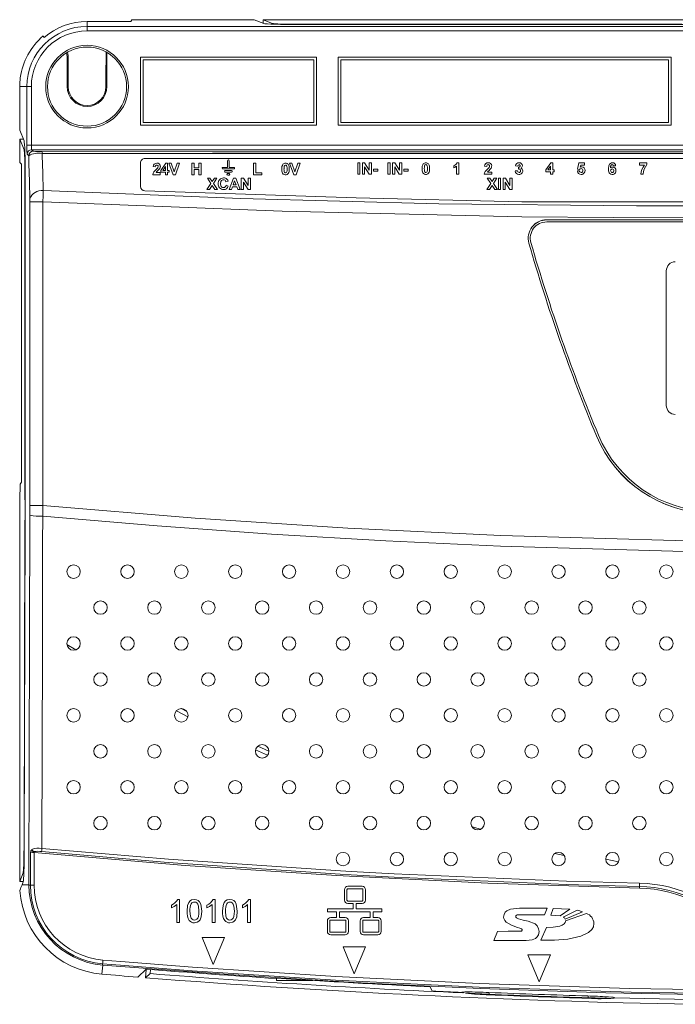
# Model space of a CAD drawing. Header units: millimetres. Extents: x 81 to 359, y 52 to 259.
# Tile 1 of 6: x 81 to 154, y 65 to 175. Entities that reach past the tile are written whole.
import ezdxf

# ---------------------------------------------------------------- set-up
doc = ezdxf.new("R2010")
doc.units = ezdxf.units.MM

msp = doc.modelspace()

# ---------------------------------------------------------------- linework, layer by layer
at = {"color": 7, "linetype": 'Continuous', "lineweight": 15}
for p, q in [((88.898, 173.934), (88.898, 174.486)), ((88.898, 174.486), (93.775, 174.486)), ((93.775, 174.486), (93.875, 174.686)), ((107.511, 174.686), (93.875, 174.686)), ((108.565, 174.265), (107.511, 174.686)), ((108.507, 174.288), (108.514, 174.686)), ((108.514, 174.686), (109.562, 174.268)), ((108.514, 174.686), (240.281, 174.686)), ((88.898, 173.434), (88.898, 173.934)), ((88.898, 173.934), (259.898, 173.934)), ((259.898, 173.434), (88.898, 173.434)), ((112.55, 174.172), (155.126, 174.172)), ((236.245, 174.137), (112.55, 174.137)), ((90.998, 168.231), (91.018, 171.088)), ((91.102, 167.231), (91.102, 171.04)), ((86.693, 170.523), (86.693, 167.231)), ((86.78, 170.724), (86.798, 168.231)), ((94.848, 170.531), (94.848, 162.931)), ((114.448, 170.531), (94.848, 170.531)), ((114.148, 170.231), (95.148, 170.231)), ((95.148, 170.231), (95.148, 163.231)), ((114.148, 163.231), (114.148, 170.231)), ((114.448, 162.931), (114.448, 170.531)), ((116.848, 170.531), (116.848, 162.931)), ((153.948, 170.531), (116.848, 170.531)), ((117.148, 170.231), (117.148, 163.231)), ((153.648, 170.231), (117.148, 170.231)), ((153.648, 163.231), (153.648, 170.231)), ((153.948, 162.931), (153.948, 170.531)), ((86.798, 168.231), (86.798, 167.231)), ((90.998, 167.231), (90.998, 168.231)), ((81.398, 167.231), (81.398, 162.381)), ((82.194, 167.231), (81.398, 167.231)), ((82.194, 160.714), (82.194, 167.231)), ((82.194, 167.231), (82.694, 167.231)), ((82.694, 167.231), (82.694, 160.714)), ((86.693, 167.231), (86.798, 167.231)), ((91.102, 167.231), (90.998, 167.231)), ((81.888, 161.192), (81.398, 162.381)), ((94.848, 162.931), (114.448, 162.931)), ((95.148, 163.231), (114.148, 163.231)), ((116.848, 162.931), (153.948, 162.931)), ((117.148, 163.231), (153.648, 163.231)), ((81.398, 161.378), (81.885, 160.195)), ((81.398, 158.802), (81.398, 161.378)), ((81.811, 161.378), (81.398, 161.378)), ((82.194, 160.714), (82.694, 160.714)), ((82.694, 160.714), (266.101, 160.714)), ((82.728, 160.214), (82.902, 160.04)), ((266.067, 160.214), (82.728, 160.214)), ((82.402, 159.54), (82.228, 159.714)), ((95.348, 159.231), (253.448, 159.231)), ((104.548, 158.242), (104.548, 158.979)), ((104.726, 158.979), (104.726, 158.242)), ((81.608, 158.592), (81.398, 158.802)), ((81.608, 123.21), (81.608, 158.592)), ((94.848, 156.131), (94.848, 158.731)), ((96.25, 158.328), (96.497, 158.304)), ((97.656, 158.699), (97.113, 157.908)), ((97.113, 157.908), (97.113, 157.694)), ((97.33, 157.908), (97.623, 158.336)), ((97.623, 157.908), (97.33, 157.908)), ((97.623, 158.336), (97.623, 157.908)), ((97.87, 158.699), (97.656, 158.699)), ((97.87, 157.908), (97.87, 158.699)), ((98.035, 157.908), (97.87, 157.908)), ((98.269, 158.715), (98.009, 158.715)), ((98.009, 158.715), (98.483, 157.431)), ((98.035, 157.694), (98.035, 157.908)), ((98.61, 157.76), (98.269, 158.715)), ((98.948, 158.715), (98.61, 157.76)), ((98.737, 157.431), (99.21, 158.715)), ((99.21, 158.715), (98.948, 158.715)), ((100.817, 158.715), (100.57, 158.715)), ((100.57, 158.715), (100.57, 157.431)), ((100.817, 158.205), (100.817, 158.715)), ((101.344, 158.205), (100.817, 158.205)), ((100.817, 157.431), (100.817, 157.991)), ((100.817, 157.991), (101.344, 157.991)), ((101.591, 158.715), (101.344, 158.715)), ((101.344, 158.715), (101.344, 158.205)), ((101.344, 157.991), (101.344, 157.431)), ((101.591, 157.431), (101.591, 158.715)), ((104.039, 158.242), (104.548, 158.242)), ((105.235, 158.065), (104.039, 158.065)), ((104.29, 157.896), (104.984, 157.896)), ((104.726, 158.242), (105.235, 158.242)), ((107.692, 158.715), (107.446, 158.715)), ((107.446, 158.715), (107.446, 157.431)), ((107.692, 157.645), (107.692, 158.715)), ((111.704, 158.715), (111.443, 158.715)), ((111.443, 158.715), (111.918, 157.431)), ((112.044, 157.76), (111.704, 158.715)), ((112.383, 158.715), (112.044, 157.76)), ((112.172, 157.431), (112.645, 158.715)), ((112.645, 158.715), (112.383, 158.715)), ((119.288, 158.759), (119.041, 158.759)), ((119.041, 158.759), (119.041, 157.475)), ((119.288, 157.475), (119.288, 158.759)), ((119.809, 158.759), (119.551, 158.759)), ((119.551, 158.759), (119.551, 157.475)), ((119.798, 157.475), (119.798, 158.306)), ((119.798, 158.306), (120.306, 157.475)), ((120.325, 157.916), (119.809, 158.759)), ((120.572, 158.759), (120.325, 158.759)), ((120.325, 158.759), (120.325, 157.916)), ((120.572, 157.475), (120.572, 158.759)), ((121.28, 158.035), (120.803, 158.035)), ((120.803, 158.035), (120.803, 157.821)), ((121.28, 157.821), (121.28, 158.035)), ((122.646, 158.759), (122.4, 158.759)), ((122.4, 158.759), (122.4, 157.475)), ((122.646, 157.475), (122.646, 158.759)), ((123.168, 158.759), (122.91, 158.759)), ((122.91, 158.759), (122.91, 157.475)), ((123.157, 157.475), (123.157, 158.306)), ((123.157, 158.306), (123.665, 157.475)), ((123.684, 157.916), (123.168, 158.759)), ((123.931, 158.759), (123.684, 158.759)), ((123.684, 158.759), (123.684, 157.916)), ((123.931, 157.475), (123.931, 158.759)), ((124.639, 158.035), (124.161, 158.035)), ((124.161, 158.035), (124.161, 157.821)), ((124.639, 157.821), (124.639, 158.035)), ((129.726, 158.43), (129.726, 158.183)), ((130.039, 158.39), (130.039, 157.475)), ((130.286, 158.759), (130.087, 158.759)), ((130.286, 157.475), (130.286, 158.759)), ((133.15, 158.372), (133.397, 158.348)), ((136.822, 157.87), (136.575, 157.84)), ((136.608, 158.418), (136.855, 158.381)), ((136.944, 158.249), (136.92, 158.05)), ((140.542, 158.743), (139.999, 157.952)), ((139.999, 157.952), (139.999, 157.739)), ((140.216, 157.953), (140.509, 158.38)), ((140.509, 157.953), (140.216, 157.953)), ((140.509, 158.38), (140.509, 157.953)), ((140.756, 158.743), (140.542, 158.743)), ((140.756, 157.953), (140.756, 158.743)), ((140.921, 157.953), (140.756, 157.953)), ((140.921, 157.739), (140.921, 157.953)), ((143.703, 157.87), (143.489, 157.843)), ((143.67, 158.743), (143.522, 158.032)), ((143.522, 158.032), (143.738, 158.002)), ((144.296, 158.743), (143.67, 158.743)), ((143.818, 158.267), (143.869, 158.496)), ((143.869, 158.496), (144.296, 158.496)), ((144.296, 158.496), (144.296, 158.743)), ((147.506, 158.397), (147.753, 158.424)), ((151.244, 158.743), (150.404, 158.743)), ((150.404, 158.743), (150.404, 158.496)), ((150.404, 158.496), (150.964, 158.496)), ((151.244, 158.562), (151.244, 158.743)), ((81.981, 157.206), (81.981, 121.238)), ((82.016, 121.238), (82.016, 157.206)), ((96.217, 157.431), (97.057, 157.431)), ((97.057, 157.678), (96.58, 157.678)), ((97.057, 157.431), (97.057, 157.678)), ((97.113, 157.694), (97.623, 157.694)), ((97.623, 157.694), (97.623, 157.431)), ((97.623, 157.431), (97.87, 157.431)), ((97.87, 157.431), (97.87, 157.694)), ((97.87, 157.694), (98.035, 157.694)), ((98.483, 157.431), (98.737, 157.431)), ((100.57, 157.431), (100.817, 157.431)), ((101.344, 157.431), (101.591, 157.431)), ((102.584, 157.055), (102.295, 157.055)), ((102.295, 157.055), (102.686, 156.451)), ((102.831, 156.674), (102.584, 157.055)), ((103.077, 157.055), (102.831, 156.674)), ((102.975, 156.451), (103.366, 157.055)), ((103.366, 157.055), (103.077, 157.055)), ((104.984, 157.719), (104.29, 157.719)), ((104.564, 157.55), (104.71, 157.55)), ((104.71, 157.373), (104.564, 157.373)), ((105.193, 157.055), (104.707, 155.771)), ((105.454, 157.055), (105.193, 157.055)), ((105.942, 155.771), (105.454, 157.055)), ((106.332, 157.055), (106.074, 157.055)), ((106.074, 157.055), (106.074, 155.771)), ((106.848, 156.212), (106.332, 157.055)), ((107.095, 157.055), (106.848, 157.055)), ((106.848, 157.055), (106.848, 156.212)), ((107.095, 155.771), (107.095, 157.055)), ((107.446, 157.431), (108.351, 157.431)), ((108.351, 157.645), (107.692, 157.645)), ((108.351, 157.431), (108.351, 157.645)), ((111.918, 157.431), (112.172, 157.431)), ((119.041, 157.475), (119.288, 157.475)), ((119.551, 157.475), (119.798, 157.475)), ((120.306, 157.475), (120.572, 157.475)), ((120.803, 157.821), (121.28, 157.821)), ((122.4, 157.475), (122.646, 157.475)), ((122.91, 157.475), (123.157, 157.475)), ((123.665, 157.475), (123.931, 157.475)), ((124.161, 157.821), (124.639, 157.821)), ((130.039, 157.475), (130.286, 157.475)), ((133.117, 157.475), (133.957, 157.475)), ((133.75, 157.055), (133.461, 157.055)), ((133.461, 157.055), (133.852, 156.451)), ((133.957, 157.722), (133.48, 157.722)), ((133.996, 156.674), (133.75, 157.055)), ((133.957, 157.475), (133.957, 157.722)), ((134.243, 157.055), (133.996, 156.674)), ((134.14, 156.451), (134.531, 157.055)), ((134.531, 157.055), (134.243, 157.055)), ((134.951, 157.055), (134.704, 157.055)), ((134.704, 157.055), (134.704, 155.771)), ((134.951, 155.771), (134.951, 157.055)), ((135.472, 157.055), (135.214, 157.055)), ((135.214, 157.055), (135.214, 155.771)), ((135.988, 156.212), (135.472, 157.055)), ((136.235, 157.055), (135.988, 157.055)), ((135.988, 157.055), (135.988, 156.212)), ((136.235, 155.771), (136.235, 157.055)), ((139.999, 157.739), (140.509, 157.739)), ((140.509, 157.739), (140.509, 157.475)), ((140.509, 157.475), (140.756, 157.475)), ((140.756, 157.475), (140.756, 157.739)), ((140.756, 157.739), (140.921, 157.739)), ((150.569, 157.475), (150.816, 157.475)), ((102.686, 156.451), (102.246, 155.771)), ((102.246, 155.771), (102.535, 155.771)), ((102.535, 155.771), (102.831, 156.228)), ((102.831, 156.228), (103.126, 155.771)), ((103.415, 155.771), (102.975, 156.451)), ((103.126, 155.771), (103.415, 155.771)), ((104.362, 156.644), (104.609, 156.693)), ((104.625, 156.166), (104.378, 156.249)), ((104.707, 155.771), (104.971, 155.771)), ((104.971, 155.771), (105.079, 156.068)), ((105.079, 156.068), (105.572, 156.068)), ((105.157, 156.282), (105.325, 156.743)), ((105.494, 156.282), (105.157, 156.282)), ((105.325, 156.743), (105.494, 156.282)), ((105.572, 156.068), (105.68, 155.771)), ((105.68, 155.771), (105.942, 155.771)), ((106.074, 155.771), (106.321, 155.771)), ((106.321, 155.771), (106.321, 156.602)), ((106.321, 156.602), (106.829, 155.771)), ((106.829, 155.771), (107.095, 155.771)), ((133.852, 156.451), (133.412, 155.771)), ((133.412, 155.771), (133.7, 155.771)), ((133.7, 155.771), (133.996, 156.228)), ((133.996, 156.228), (134.292, 155.771)), ((134.581, 155.771), (134.14, 156.451)), ((134.292, 155.771), (134.581, 155.771)), ((134.704, 155.771), (134.951, 155.771)), ((135.214, 155.771), (135.461, 155.771)), ((135.461, 155.771), (135.461, 156.602)), ((135.461, 156.602), (135.969, 155.771)), ((135.969, 155.771), (136.235, 155.771)), ((83.975, 154.416), (82.538, 154.416)), ((82.538, 120.585), (82.538, 154.416)), ((83.975, 154.416), (83.975, 120.585)), ((137.49, 154.41), (137.323, 154.411)), ((211.305, 154.41), (137.49, 154.41)), ((140.085, 152.389), (140.085, 152.396)), ((138.101, 149.8), (138.095, 149.798)), ((153.398, 146.731), (153.398, 131.731)), ((145.633, 128.34), (145.625, 128.337)), ((81.398, 121.244), (81.458, 122.985)), ((81.458, 122.985), (81.608, 123.21)), ((81.398, 78.75), (81.398, 121.244)), ((82.537, 119.522), (82.538, 120.585)), ((83.975, 120.585), (83.963, 119.405)), ((81.978, 118.971), (81.878, 82.438)), ((81.912, 82.359), (82.012, 118.893)), ((86.653, 105.138), (87.663, 104.529)), ((98.849, 97.742), (100.132, 97.078)), ((99.387, 97.981), (100.015, 97.657)), ((107.668, 93.404), (109.006, 92.792)), ((107.922, 93.81), (109.147, 93.253)), ((126.763, 85.851), (126.864, 85.818)), ((131.766, 84.826), (132.713, 84.55)), ((140.994, 81.863), (142.035, 81.626)), ((146.648, 81.209), (148.089, 80.94)), ((81.782, 79.683), (81.398, 78.75)), ((81.801, 78.75), (81.398, 78.75)), ((81.66, 78.382), (81.785, 78.686)), ((82.424, 78.382), (81.66, 78.382)), ((117.94, 78.204), (119.523, 78.204)), ((117.94, 77.921), (119.523, 77.921)), ((99.208, 76.74), (98.996, 76.74)), ((99.208, 74.171), (99.208, 76.74)), ((103.159, 76.74), (102.947, 76.74)), ((103.159, 74.171), (103.159, 76.74)), ((107.11, 76.74), (106.898, 76.74)), ((107.11, 74.171), (107.11, 76.74)), ((117.557, 76.662), (117.557, 77.821)), ((117.84, 76.662), (117.84, 77.821)), ((119.623, 77.821), (119.623, 76.662)), ((119.906, 77.821), (119.906, 76.662)), ((98.286, 76.098), (98.286, 75.794)), ((98.878, 76.173), (98.878, 74.171)), ((102.237, 76.098), (102.237, 75.794)), ((102.83, 76.173), (102.83, 74.171)), ((106.188, 76.098), (106.188, 75.794)), ((106.781, 76.173), (106.781, 74.171)), ((115.679, 75.677), (118.538, 75.677)), ((115.679, 75.365), (115.679, 75.677)), ((119.523, 76.562), (117.94, 76.562)), ((118.538, 76.279), (117.94, 76.279)), ((118.538, 75.677), (118.538, 76.279)), ((118.85, 76.279), (118.85, 75.677)), ((119.523, 76.279), (118.85, 76.279)), ((118.85, 75.677), (121.705, 75.677)), ((121.705, 75.677), (121.705, 75.365)), ((137.323, 75.763), (140.146, 75.763)), ((140.146, 75.763), (139.847, 75.02)), ((140.522, 74.976), (140.798, 75.739)), ((140.798, 75.739), (142.641, 75.663)), ((142.641, 75.663), (141.565, 74.903)), ((116.68, 75.365), (115.679, 75.365)), ((116.036, 74.725), (116.68, 74.725)), ((116.68, 74.725), (116.68, 75.365)), ((116.992, 75.365), (116.992, 74.725)), ((120.433, 75.365), (116.992, 75.365)), ((116.992, 74.725), (117.62, 74.725)), ((119.689, 74.725), (120.433, 74.725)), ((120.433, 74.725), (120.433, 75.365)), ((120.745, 75.365), (120.745, 74.725)), ((121.705, 75.365), (120.745, 75.365)), ((120.745, 74.725), (121.273, 74.725)), ((139.847, 75.02), (136.927, 75.02)), ((141.565, 74.903), (140.522, 74.976)), ((141.912, 74.779), (143.46, 75.529)), ((144.069, 75.361), (142.148, 74.551)), ((142.183, 74.366), (144.497, 75.183)), ((98.878, 74.171), (99.208, 74.171)), ((102.83, 74.171), (103.159, 74.171)), ((106.781, 74.171), (107.11, 74.171)), ((115.654, 73.183), (115.654, 74.343)), ((115.936, 73.183), (115.936, 74.343)), ((116.036, 74.442), (117.62, 74.442)), ((117.719, 74.343), (117.719, 73.183)), ((118.002, 74.343), (118.002, 73.183)), ((119.307, 73.183), (119.307, 74.343)), ((119.59, 73.183), (119.59, 74.343)), ((119.689, 74.442), (121.273, 74.442)), ((121.372, 74.343), (121.372, 73.183)), ((121.655, 74.343), (121.655, 73.183)), ((139.429, 72.195), (140.063, 73.627)), ((101.698, 72.512), (104.198, 72.512)), ((102.948, 69.512), (101.698, 72.512)), ((104.198, 72.512), (102.948, 69.512)), ((117.62, 73.083), (116.036, 73.083)), ((117.62, 72.801), (116.036, 72.801)), ((121.273, 73.083), (119.689, 73.083)), ((121.273, 72.801), (119.689, 72.801)), ((134.203, 72.185), (134.583, 73.186)), ((117.398, 71.469), (119.898, 71.469)), ((118.648, 68.469), (117.398, 71.469)), ((119.898, 71.469), (118.648, 68.469)), ((137.782, 72.185), (134.203, 72.185)), ((137.988, 70.555), (140.488, 70.555)), ((139.238, 67.555), (137.988, 70.555)), ((140.488, 70.555), (139.238, 67.555)), ((90.644, 69.431), (90.559, 68.417)), ((94.541, 68.09), (95.498, 68.974)), ((95.471, 68.95), (95.398, 68.022)), ((95.927, 68.474), (95.398, 68.022)), ((95.964, 68.937), (95.927, 68.474)), ((109.998, 67.931), (109.998, 67.966)), ((109.98, 67.933), (109.98, 67.713)), ((109.98, 67.713), (109.998, 67.731)), ((109.98, 67.713), (114.045, 67.713)), ((109.998, 67.931), (109.998, 67.731)), ((109.998, 67.731), (113.757, 67.731)), ((127.098, 67.009), (127.33, 66.533)), ((130.715, 66.391), (130.616, 66.383)), ((130.758, 66.403), (130.715, 66.391)), ((130.746, 66.343), (130.879, 66.36)), ((133.666, 66.178), (133.675, 66.378)), ((144.693, 65.79), (144.699, 65.99)), ((146.825, 65.895), (146.966, 65.887)), ((147.581, 65.794), (147.543, 65.805)), ((147.668, 65.782), (147.581, 65.794))]:
    msp.add_line(p, q, dxfattribs=at)
at = {"color": 8, "linetype": 'Continuous', "lineweight": 15}
for p, q in [((109.562, 174.184), (109.562, 174.268)), ((112.55, 174.137), (112.55, 174.172)), ((81.969, 160.195), (81.885, 160.195)), ((82.016, 157.206), (81.981, 157.206)), ((82.016, 121.238), (81.981, 121.238)), ((82.013, 118.971), (81.978, 118.971)), ((81.913, 82.438), (81.878, 82.438)), ((81.866, 79.683), (81.782, 79.683)), ((130.777, 66.334), (130.746, 66.343))]:
    msp.add_line(p, q, dxfattribs=at)
at = {"color": 7, "linetype": 'Continuous', "lineweight": 15, "flags": 128}
for points in [[(84.014, 172.88), (84.059, 172.8), (84.12, 172.691)], [(86.693, 170.523), (86.636, 170.855), (86.605, 170.912)], [(86.78, 170.724), (86.749, 170.653), (86.693, 170.523)], [(86.735, 171.007), (86.738, 171.002), (86.78, 170.724)], [(82.534, 154.727), (82.481, 156.686), (82.427, 158.645), (82.402, 159.54)], [(83.904, 159.806), (83.911, 159.575), (83.968, 157.613), (84.026, 155.656)], [(264.891, 159.806), (221.806, 159.79), (178.719, 159.787), (140.793, 159.787), (102.866, 159.796), (83.904, 159.806)], [(83.909, 159.995), (102.87, 159.988), (140.794, 159.979), (178.719, 159.976), (221.803, 159.981), (264.886, 159.995)], [(96.497, 158.304), (96.519, 158.411), (96.547, 158.457), (96.58, 158.483), (96.622, 158.498), (96.658, 158.501)], [(110.58, 158.067), (110.596, 157.825), (110.674, 157.588), (110.748, 157.503), (110.852, 157.441), (110.966, 157.416), (111, 157.415)], [(111, 157.629), (110.953, 157.636), (110.913, 157.656), (110.888, 157.684), (110.847, 157.783), (110.831, 157.923), (110.827, 158.064)], [(111, 158.501), (111.046, 158.494), (111.085, 158.474), (111.111, 158.447), (111.151, 158.354), (111.169, 158.21), (111.173, 158.064)], [(126.203, 158.111), (126.219, 157.868), (126.297, 157.631), (126.372, 157.546), (126.476, 157.484), (126.59, 157.46), (126.622, 157.459)], [(126.622, 157.673), (126.576, 157.68), (126.536, 157.701), (126.51, 157.728), (126.469, 157.828), (126.453, 157.967), (126.45, 158.109)], [(126.622, 158.545), (126.668, 158.539), (126.708, 158.518), (126.734, 158.491), (126.774, 158.398), (126.792, 158.255), (126.795, 158.109)], [(133.397, 158.348), (133.406, 158.417), (133.433, 158.484), (133.461, 158.514), (133.5, 158.536), (133.543, 158.545), (133.558, 158.545)], [(147.401, 158.759), (147.277, 158.743), (147.167, 158.692), (147.064, 158.594), (146.987, 158.433), (146.947, 158.1)], [(146.947, 158.1), (146.964, 157.872), (147.04, 157.649), (147.121, 157.554), (147.237, 157.484), (147.362, 157.46), (147.382, 157.459)], [(147.175, 158.174), (147.199, 158.363), (147.234, 158.461), (147.268, 158.503), (147.307, 158.531), (147.342, 158.543), (147.369, 158.545)], [(147.539, 157.865), (147.522, 157.762), (147.496, 157.721), (147.453, 157.689), (147.404, 157.675), (147.378, 157.673)], [(103.753, 156.429), (103.799, 156.688), (103.859, 156.773), (103.935, 156.826), (104.031, 156.854), (104.083, 156.858)], [(104.081, 155.985), (103.984, 155.998), (103.899, 156.039), (103.827, 156.108), (103.776, 156.223), (103.753, 156.429)], [(82.538, 154.416), (82.537, 154.581), (82.534, 154.727)], [(84.026, 155.656), (83.999, 155.074), (83.975, 154.416)], [(84.026, 155.656), (106.031, 154.765), (128.054, 154.166), (150.087, 153.951), (170.556, 153.955), (191.025, 153.953), (201.251, 153.899), (211.475, 153.947), (238.132, 154.628), (264.769, 155.656)], [(137.323, 154.411), (118.867, 154.839), (95.328, 155.632)], [(264.821, 154.416), (238.172, 153.381), (211.503, 152.721), (205.109, 152.692), (198.714, 152.716), (171.27, 152.714), (157.766, 152.715), (147.529, 152.676), (137.292, 152.721), (110.623, 153.381), (83.975, 154.416)], [(140.085, 152.396), (154.318, 152.396), (182.786, 152.396), (197.02, 152.396), (199.751, 152.396), (208.711, 152.396)], [(140.085, 152.389), (154.318, 152.386), (181.515, 152.384), (208.711, 152.389)], [(208.713, 152.162), (197.569, 152.162), (175.279, 152.162), (157.681, 152.162), (140.083, 152.162)], [(82.424, 78.382), (82.462, 92.227), (82.537, 119.522)], [(83.975, 120.585), (83.697, 120.585), (83.432, 120.585), (83.188, 120.585), (82.973, 120.585), (82.795, 120.585), (82.661, 120.585), (82.574, 120.585), (82.538, 120.585)], [(83.975, 120.585), (100.95, 119.186), (117.952, 118.076), (134.972, 117.256), (155.692, 116.65), (176.421, 116.476), (194.018, 116.668), (211.607, 117.171), (229.368, 117.994), (247.109, 119.132), (264.821, 120.585)], [(83.963, 119.405), (83.954, 116.414), (83.922, 104.451), (83.861, 82.424)], [(264.832, 119.405), (251.565, 118.289), (238.28, 117.349), (224.971, 116.585), (211.65, 115.998), (192.49, 115.466), (173.322, 115.303), (154.12, 115.508), (134.926, 116.084), (122.173, 116.67), (109.429, 117.42), (96.688, 118.332), (83.963, 119.405)], [(83.861, 82.424), (97.958, 81.228), (117.11, 79.927), (118.308, 79.858), (123.1, 79.597), (142.285, 78.786), (150.403, 78.555)], [(82.589, 78.332), (82.597, 81.323), (82.599, 81.998)], [(83.019, 81.952), (83.014, 80.142), (83.009, 78.31)], [(150.395, 78.004), (133.536, 78.559), (116.69, 79.401), (99.841, 80.532), (83.019, 81.952)], [(150.398, 78.188), (142.278, 78.419), (123.09, 79.231), (118.296, 79.492), (117.098, 79.561), (97.942, 80.862), (83.843, 82.059)], [(100.854, 76.74), (100.543, 76.683), (100.361, 76.569), (100.225, 76.402), (100.093, 76.068), (100.031, 75.438)], [(101.677, 75.438), (101.562, 76.228), (101.428, 76.484), (101.276, 76.624), (101.089, 76.708), (100.854, 76.74)], [(104.805, 76.74), (104.494, 76.683), (104.312, 76.569), (104.177, 76.402), (104.045, 76.068), (103.982, 75.438)], [(105.628, 75.438), (105.513, 76.228), (105.379, 76.484), (105.227, 76.624), (105.04, 76.708), (104.805, 76.74)], [(100.85, 76.443), (100.995, 76.419), (101.122, 76.343), (101.231, 76.21), (101.303, 75.998), (101.348, 75.439)], [(104.802, 76.443), (104.946, 76.419), (105.073, 76.343), (105.182, 76.21), (105.254, 75.998), (105.299, 75.439)], [(135.28, 74.751), (135.328, 75.068), (135.455, 75.303), (135.65, 75.484), (136.031, 75.66), (137.057, 75.773), (137.323, 75.763)], [(100.854, 74.435), (100.712, 74.46), (100.587, 74.535), (100.476, 74.668), (100.404, 74.879), (100.36, 75.439)], [(101.348, 75.439), (101.337, 75.126), (101.292, 74.83), (101.22, 74.65), (101.11, 74.526), (100.99, 74.458), (100.854, 74.435)], [(100.854, 74.138), (101.163, 74.194), (101.344, 74.306), (101.48, 74.471), (101.611, 74.796), (101.677, 75.438)], [(104.805, 74.435), (104.663, 74.46), (104.539, 74.535), (104.427, 74.668), (104.356, 74.879), (104.311, 75.439)], [(105.299, 75.439), (105.288, 75.126), (105.243, 74.83), (105.172, 74.65), (105.062, 74.526), (104.941, 74.458), (104.805, 74.435)], [(104.805, 74.138), (105.114, 74.194), (105.296, 74.306), (105.431, 74.471), (105.563, 74.795), (105.628, 75.438)], [(136.827, 73.624), (136.173, 73.858), (135.568, 74.21), (135.398, 74.395), (135.293, 74.627), (135.28, 74.751)], [(136.927, 75.02), (136.775, 75.02), (136.72, 75.001), (136.673, 74.963), (136.646, 74.918), (136.63, 74.843), (136.629, 74.818)], [(136.629, 74.818), (136.637, 74.771), (136.66, 74.73), (136.72, 74.672), (136.934, 74.568), (137.467, 74.436), (138.008, 74.33)], [(137.339, 73.326), (137.332, 73.381), (137.313, 73.423), (137.281, 73.457), (137.186, 73.506), (137.074, 73.543), (136.827, 73.624)], [(138.008, 74.33), (138.786, 74.018), (139.031, 73.785), (139.183, 73.48), (139.223, 73.175)], [(145.336, 74.054), (145.278, 73.697), (145.102, 73.379), (144.728, 73.042), (143.876, 72.652), (142.423, 72.331), (140.929, 72.21), (139.429, 72.195)], [(140.063, 73.627), (140.807, 73.642), (141.536, 73.765), (141.796, 73.863), (142.026, 74.021), (142.131, 74.162), (142.18, 74.332), (142.183, 74.366)], [(134.583, 73.186), (135.779, 73.193), (136.377, 73.196), (136.975, 73.199)], [(136.975, 73.199), (137.117, 73.201), (137.259, 73.224), (137.294, 73.241), (137.322, 73.268), (137.336, 73.3), (137.339, 73.326)], [(139.223, 73.175), (139.16, 72.795), (139.026, 72.568), (138.825, 72.396), (138.461, 72.25), (137.782, 72.185)], [(166.413, 66.147), (149.483, 66.422), (132.561, 66.978), (116.573, 67.763), (100.602, 68.8), (92.627, 69.413), (90.634, 69.576)], [(258.151, 69.431), (244.289, 68.379), (230.412, 67.517), (216.509, 66.844), (202.597, 66.362), (188.624, 66.07), (174.648, 65.971), (160.659, 66.064), (146.673, 66.349), (132.655, 66.829), (118.646, 67.503), (104.637, 68.37), (90.644, 69.431)], [(90.657, 69.986), (92.649, 69.823), (100.623, 69.211), (116.589, 68.175), (132.573, 67.39), (149.28, 66.839), (165.997, 66.563)], [(130.616, 66.383), (130.613, 66.405), (130.681, 66.424), (130.763, 66.43), (131.172, 66.438)], [(133.666, 66.178), (133.665, 66.136), (133.664, 66.12)], [(144.693, 65.79), (144.692, 65.748), (144.691, 65.731)], [(146.825, 65.896), (146.945, 65.888), (147.306, 65.86), (147.489, 65.84), (147.545, 65.832), (147.542, 65.832)], [(147.464, 65.843), (147.541, 65.836), (147.672, 65.797), (147.668, 65.782)]]:
    msp.add_lwpolyline(points, dxfattribs=at)
at = {"color": 8, "linetype": 'Continuous', "lineweight": 15, "flags": 128}
msp.add_lwpolyline([(131.188, 66.352), (131.472, 66.317), (132.118, 66.265), (132.863, 66.218), (133.666, 66.178), (133.666, 66.178), (133.666, 66.178)], dxfattribs=at)
at = {"color": 7, "linetype": 'Continuous', "lineweight": 15}
for centre, radius in [((88.898, 167.231), 4.601), ((88.898, 167.231), 4.401), ((87.398, 113.231), 0.75), ((93.398, 113.231), 0.75), ((99.398, 113.231), 0.75), ((105.398, 113.231), 0.75), ((111.398, 113.231), 0.75), ((117.398, 113.231), 0.75), ((123.398, 113.231), 0.75), ((129.398, 113.231), 0.75), ((135.398, 113.231), 0.75), ((141.398, 113.231), 0.75), ((147.398, 113.231), 0.75), ((153.398, 113.231), 0.75), ((90.398, 109.231), 0.75), ((96.398, 109.231), 0.75), ((102.398, 109.231), 0.75), ((108.398, 109.231), 0.75), ((114.398, 109.231), 0.75), ((120.398, 109.231), 0.75), ((126.398, 109.231), 0.75), ((132.398, 109.231), 0.75), ((138.398, 109.231), 0.75), ((144.398, 109.231), 0.75), ((150.398, 109.231), 0.75), ((87.398, 105.231), 0.75), ((93.398, 105.231), 0.75), ((99.398, 105.231), 0.75), ((105.398, 105.231), 0.75), ((111.398, 105.231), 0.75), ((117.398, 105.231), 0.75), ((123.398, 105.231), 0.75), ((129.398, 105.231), 0.75), ((135.398, 105.231), 0.75), ((141.398, 105.231), 0.75), ((147.398, 105.231), 0.75), ((153.398, 105.231), 0.75), ((90.398, 101.231), 0.75), ((96.398, 101.231), 0.75), ((102.398, 101.231), 0.75), ((108.398, 101.231), 0.75), ((114.398, 101.231), 0.75), ((120.398, 101.231), 0.75), ((126.398, 101.231), 0.75), ((132.398, 101.231), 0.75), ((138.398, 101.231), 0.75), ((144.398, 101.231), 0.75), ((150.398, 101.231), 0.75), ((87.398, 97.231), 0.75), ((93.398, 97.231), 0.75), ((99.398, 97.231), 0.75), ((105.398, 97.231), 0.75), ((111.398, 97.231), 0.75), ((117.398, 97.231), 0.75), ((123.398, 97.231), 0.75), ((129.398, 97.231), 0.75), ((135.398, 97.231), 0.75), ((141.398, 97.231), 0.75), ((147.398, 97.231), 0.75), ((153.398, 97.231), 0.75), ((90.398, 93.231), 0.75), ((96.398, 93.231), 0.75), ((102.398, 93.231), 0.75), ((108.398, 93.231), 0.75), ((114.398, 93.231), 0.75), ((120.398, 93.231), 0.75), ((126.398, 93.231), 0.75), ((132.398, 93.231), 0.75), ((138.398, 93.231), 0.75), ((144.398, 93.231), 0.75), ((150.398, 93.231), 0.75), ((87.398, 89.231), 0.75), ((93.398, 89.231), 0.75), ((99.398, 89.231), 0.75), ((105.398, 89.231), 0.75), ((111.398, 89.231), 0.75), ((117.398, 89.231), 0.75), ((123.398, 89.231), 0.75), ((129.398, 89.231), 0.75), ((135.398, 89.231), 0.75), ((141.398, 89.231), 0.75), ((147.398, 89.231), 0.75), ((153.398, 89.231), 0.75), ((90.398, 85.231), 0.75), ((96.398, 85.231), 0.75), ((102.398, 85.231), 0.75), ((108.398, 85.231), 0.75), ((114.398, 85.231), 0.75), ((120.398, 85.231), 0.75), ((126.398, 85.231), 0.75), ((132.398, 85.231), 0.75), ((138.398, 85.231), 0.75), ((144.398, 85.231), 0.75), ((150.398, 85.231), 0.75), ((117.398, 81.231), 0.75), ((123.398, 81.231), 0.75), ((129.398, 81.231), 0.75), ((135.398, 81.231), 0.75), ((141.398, 81.231), 0.75), ((147.398, 81.231), 0.75), ((153.398, 81.231), 0.75)]:
    msp.add_circle(centre, radius, dxfattribs=at)
for centre, radius, start, end in [((88.898, 167.231), 7.256, 90, 131.18575), ((88.898, 167.231), 6.703, 90, 180), ((88.898, 167.231), 6.204, 90, 180), ((88.898, 167.231), 7.5, 172.33774, 180), ((88.898, 167.231), 2.205, 180, 0), ((88.898, 167.231), 2.1, 180, 0), ((82.728, 159.713), 0.5, 90.08058, 179.91942), ((82.902, 159.54), 0.5, 90.08236, 179.91764), ((83.554, 157.404), 2.427, 81.70826, 118.33103), ((83.699, 166.651), 6.659, 263.12529, 271.81129), ((86.64, 159.827), 2.737, 176.465, 180.44033), ((95.348, 158.731), 0.5, 89.99911, 180.00046), ((104.637, 158.979), 0.0888, 89.94656, 179.88517), ((104.637, 158.979), 0.0888, 0.07156, 89.94769), ((97.053, 157.283), 0.849, 125.12941, 169.94213), ((96.643, 158.323), 0.393, 87.13613, 179.25532), ((95.127, 159.536), 2.121, 312.67121, 320.39439), ((104.803, 150.103), 11.18, 134.74405, 137.34832), ((96.662, 158.352), 0.149, 352.56827, 91.64785), ((96.694, 158.353), 0.363, 1.95785, 94.93293), ((96.537, 158.34), 0.273, 325.14432, 358.39784), ((96.552, 158.376), 0.506, 318.8964, 358.83189), ((104.039, 158.154), 0.0889, 89.99089, 180.01151), ((104.039, 158.154), 0.0888, 180.07432, 270.03624), ((104.29, 157.808), 0.0889, 89.98811, 179.99028), ((104.983, 157.808), 0.0889, 359.97087, 89.88248), ((105.235, 158.154), 0.0889, 359.97098, 89.87756), ((105.235, 158.154), 0.0888, 270.06752, 359.97098), ((111.449, 158.128), 0.871, 148.39391, 184.03012), ((110.984, 158.358), 0.358, 87.39416, 140.63279), ((112.096, 158.109), 1.269, 167.87936, 181.99789), ((111.002, 158.352), 0.15, 90.88866, 170.97721), ((111.014, 158.354), 0.361, 39.33744, 92.28093), ((109.916, 158.02), 1.258, 347.82135, 2.01974), ((110.546, 158.003), 0.876, 328.48101, 4.02179), ((110.572, 158.133), 0.85, 355.35499, 31.95428), ((127.072, 158.172), 0.871, 148.39634, 184.0275), ((126.606, 158.402), 0.358, 87.39026, 140.63777), ((127.717, 158.153), 1.268, 167.87461, 182.00276), ((126.623, 158.398), 0.147, 90.14364, 171.7237), ((126.637, 158.398), 0.361, 39.34205, 92.27807), ((125.539, 158.064), 1.257, 347.81958, 2.02424), ((126.168, 158.047), 0.876, 328.48646, 4.01615), ((126.195, 158.178), 0.85, 355.34575, 31.96333), ((129.534, 159.005), 0.606, 288.49771, 336.13057), ((129.441, 158.956), 0.824, 290.26025, 316.55178), ((133.951, 157.328), 0.847, 125.08352, 169.98801), ((133.544, 158.367), 0.393, 87.19563, 179.19423), ((132.024, 159.584), 2.126, 312.67922, 320.38529), ((141.709, 150.141), 11.189, 134.74507, 137.3473), ((133.562, 158.396), 0.149, 352.57186, 91.64426), ((133.594, 158.398), 0.363, 1.92685, 94.964), ((133.437, 158.385), 0.273, 325.13766, 358.41055), ((133.451, 158.421), 0.506, 318.91445, 358.81428), ((136.988, 158.376), 0.383, 89.25339, 173.78579), ((137.014, 157.865), 0.193, 178.27655, 264.34828), ((137.007, 158.392), 0.153, 94.48336, 184.37323), ((137.027, 157.749), 0.319, 91.57904, 109.53427), ((136.961, 158.405), 0.157, 263.56322, 1.31987), ((137.008, 157.864), 0.406, 267.42475, 359.39779), ((137.008, 158.389), 0.371, 43.47303, 92.19103), ((136.99, 157.852), 0.179, 271.76073, 7.79195), ((136.995, 158.422), 0.124, 353.84658, 89.79385), ((137, 157.9), 0.169, 351.88892, 83.81832), ((137.062, 158.44), 0.304, 293.0156, 358.20449), ((137.121, 157.873), 0.293, 357.47668, 78.4156), ((137.061, 158.43), 0.304, 359.99811, 44.74117), ((143.912, 157.882), 0.209, 183.10868, 266.44175), ((143.925, 157.874), 0.227, 91.92974, 145.63643), ((143.981, 158.016), 0.299, 90.79877, 122.97476), ((143.903, 157.87), 0.197, 269.09047, 6.73654), ((143.918, 157.918), 0.183, 352.11313, 90.00696), ((143.969, 157.936), 0.379, 354.29154, 88.80815), ((143.899, 157.894), 0.447, 322.76028, 0.56361), ((147.406, 157.98), 0.302, 89.83368, 139.89334), ((147.361, 157.9), 0.168, 88.56148, 185.65599), ((147.384, 157.864), 0.192, 174.2943, 268.01749), ((147.365, 157.892), 0.176, 351.31052, 89.9518), ((147.362, 158.401), 0.144, 358.34916, 87.20886), ((147.393, 157.853), 0.394, 268.49597, 3.58178), ((147.404, 158.41), 0.35, 2.35107, 90.52089), ((147.406, 157.901), 0.381, 356.42892, 89.92416), ((152.3, 157.391), 1.734, 140.42313, 177.22932), ((152.524, 157.43), 1.709, 138.52184, 178.47533), ((104.098, 156.475), 0.596, 89.84896, 186.24812), ((104.095, 156.585), 0.273, 12.45242, 92.53265), ((104.117, 156.537), 0.535, 47.46983, 91.82806), ((104.29, 157.808), 0.0889, 180.10733, 270.02723), ((104.564, 157.461), 0.0889, 89.98496, 179.99583), ((104.564, 157.462), 0.0888, 180.07668, 270.05309), ((104.111, 156.576), 0.511, 13.21479, 43.99784), ((104.709, 157.462), 0.0888, 359.94336, 89.90757), ((104.709, 157.462), 0.0887, 270.04751, 359.99099), ((104.984, 157.808), 0.0887, 270.04897, 359.98472), ((110.998, 157.778), 0.149, 270.76833, 351.10045), ((111.016, 157.771), 0.357, 267.3661, 320.66193), ((126.62, 157.822), 0.149, 270.77617, 351.08971), ((126.639, 157.816), 0.357, 267.36543, 320.66206), ((136.981, 157.865), 0.407, 183.57727, 271.34077), ((143.897, 157.867), 0.409, 183.47974, 271.7223), ((143.925, 157.868), 0.41, 267.79036, 323.40796), ((83.834, 154.302), 1.367, 81.93296, 161.92224), ((95.348, 156.131), 0.5, 179.99911, 267.7335), ((104.084, 156.353), 0.581, 174.29391, 270.70403), ((104.08, 156.286), 0.3, 270.24941, 352.9204), ((104.128, 156.279), 0.509, 265.81708, 347.20356), ((140.05, 150.362), 2.035, 89.02245, 196.07824), ((140.049, 150.362), 2.027, 89.00458, 196.08249), ((140.05, 150.362), 1.8, 88.96883, 196.06876), ((330.351, 205.201), 200.08, 196.0755, 202.59208), ((330.352, 205.202), 199.846, 196.07552, 202.59207), ((154.398, 146.731), 1, 89.99994, 180.00006), ((154.398, 131.731), 1, 180.00007, 269.99993), ((158.582, 133.729), 14.035, 202.59243, 269.08134), ((158.58, 133.729), 14.024, 202.5984, 269.08975), ((158.582, 133.729), 13.8, 202.59299, 269.08078), ((83.652, 124.358), 4.963, 257.01665, 273.59336), ((83.322, 81.839), 0.741, 140.83476, 167.62836), ((83.481, 80.696), 1.77, 77.60525, 114.47411), ((83.261, 82.619), 0.601, 211.3273, 247.10168), ((86.467, 82.11), 2.624, 173.11109, 181.10801), ((80.463, 96.813), 14.969, 278.20316, 279.86446), ((81.835, 73.065), 8.966, 82.41205, 85.11262), ((79.419, 82.28), 3.614, 354.78988, 356.60307), ((83.417, 79.899), 2.202, 78.85829, 100.19823), ((82.593, 78.642), 0.31, 236.96096, 269.27215), ((91.388, 78.364), 8.964, 179.88274, 265.24461), ((91.357, 78.314), 8.769, 179.88277, 265.26605), ((82.981, 81.736), 3.426, 263.43337, 270.47354), ((91.344, 78.293), 8.335, 179.8834, 265.27053), ((117.94, 77.821), 0.382, 90.00296, 180.00485), ((117.94, 77.821), 0.0996, 89.94325, 180.05889), ((119.523, 77.821), 0.382, 359.99625, 89.99594), ((119.523, 77.821), 0.0996, 359.9433, 90.0567), ((145.435, 78.162), 4.963, 358.1764, 0.2954), ((150.035, 63.211), 14.798, 37.76503, 88.60578), ((160.328, 78.239), 9.93, 178.17575, 180.29372), ((150.033, 63.195), 14.997, 37.7691, 88.60683), ((150.025, 63.155), 15.405, 37.7919, 88.59422), ((91.398, 78.382), 10, 183.64628, 265.19077), ((97.603, 77.566), 1.619, 294.93125, 329.31756), ((101.554, 77.566), 1.619, 294.93165, 329.31717), ((105.506, 77.566), 1.619, 294.93147, 329.31734), ((97.56, 77.583), 1.93, 292.07577, 313.07172), ((102.022, 75.568), 1.667, 155.20343, 184.44422), ((100.845, 76.033), 0.41, 89.30749, 145.19383), ((101.511, 77.583), 1.93, 292.07567, 313.07182), ((105.973, 75.568), 1.667, 155.20113, 184.44552), ((104.797, 76.033), 0.41, 89.30737, 145.19497), ((105.463, 77.583), 1.93, 292.0757, 313.07179), ((117.94, 76.662), 0.382, 179.99624, 269.99651), ((117.94, 76.662), 0.0996, 179.94219, 270.05781), ((119.523, 76.662), 0.382, 270.00214, 0.00511), ((119.523, 76.662), 0.0996, 269.94376, 0.0541), ((101.812, 75.305), 1.787, 175.72788, 210.9562), ((105.764, 75.305), 1.787, 175.72787, 210.95621), ((116.036, 74.343), 0.382, 90.00269, 180.00513), ((117.62, 74.343), 0.382, 359.99649, 89.9957), ((119.689, 74.343), 0.382, 90.0029, 180.00435), ((121.273, 74.343), 0.382, 359.99735, 89.99484), ((141.676, 74.3), 0.535, 28.09686, 63.80202), ((142.294, 70.112), 5.541, 71.31588, 77.8509), ((144.091, 74.004), 1.246, 2.2909, 70.98744), ((100.825, 74.861), 0.723, 221.06373, 272.26643), ((104.777, 74.861), 0.723, 221.06479, 272.26537), ((116.036, 74.343), 0.0996, 89.94505, 180.05709), ((117.62, 74.343), 0.0997, 359.94599, 90.05401), ((119.689, 74.343), 0.0996, 89.94277, 180.05723), ((121.273, 74.343), 0.0996, 359.94266, 90.0552), ((116.036, 73.183), 0.382, 179.99669, 269.99606), ((116.036, 73.183), 0.0996, 179.94124, 270.05876), ((117.62, 73.183), 0.382, 270.00275, 0.0045), ((117.62, 73.183), 0.0996, 269.94456, 0.0533), ((119.689, 73.183), 0.382, 179.99733, 269.99597), ((119.689, 73.183), 0.0996, 179.94385, 270.05829), ((121.273, 73.183), 0.382, 270.00349, 0.00376), ((121.273, 73.183), 0.0996, 269.94166, 0.05834), ((91.087, 69.537), 0.455, 175.13435, 193.48132), ((97.067, 69.422), 6.435, 174.97139, 178.6344), ((174.398, 1064.897), 1000, 265.190769, 265.419664), ((174.398, 1064.897), 1000, 265.468912, 268.957159), ((174.398, 1064.897), 999.043, 265.470316, 266.304055), ((174.398, 1064.897), 999.508, 265.497137, 267.496929), ((174.398, 1064.897), 999.008, 266.303926, 267.286205), ((174.398, 1064.897), 999.473, 268.467544, 274.560667), ((174.398, 1064.897), 999.473, 267.30079, 267.489377), ((131.1, 61.949), 4.49, 89.07897, 94.61043), ((131.047, 9.661), 56.777, 87.39102, 89.87348), ((174.398, 1064.897), 999.348, 267.662102, 268.295039), ((174.398, 1064.897), 999.348, 267.662097, 268.295044), ((174.398, 1064.897), 999.607, 267.66458, 268.297025), ((174.398, 1064.897), 999.549, 267.66458, 268.297025), ((143.025, 4.146), 61.867, 86.47885, 88.48161), ((146.018, 86.742), 21.053, 266.38636, 274.30467)]:
    msp.add_arc(centre, radius, start, end, dxfattribs=at)
at = {"color": 8, "linetype": 'Continuous', "lineweight": 15}
for centre, radius, start, end in [((134.726, 102.663), 36.559, 264.23499, 268.33516), ((131.305, 19.412), 47.026, 87.16441, 90.16174), ((143.144, 7.347), 58.663, 86.40312, 88.51527), ((146.132, 99.64), 33.881, 267.56538, 271.01908)]:
    msp.add_arc(centre, radius, start, end, dxfattribs=at)
at = {"color": 7, "linetype": 'Continuous', "lineweight": 15}
for centre, major_axis, ratio, start_param, end_param in [((112.55, 174.277), (4, 0), 0.0349208, 3.2288591, 4.712389), ((112.55, 174.277), (3, 0), 0.0349208, 3.2288591, 4.712389), ((88.898, 167.178), (0, 7.507), 0.9999756, 0.7083026, 1.4301461), ((81.876, 157.206), (0, 4), 0.0349208, 4.712389, 6.1986416), ((81.876, 157.206), (0, 3), 0.0349208, 4.712389, 6.1986416), ((82.229, 160.714), (0, 1), 0.0349208, 1.5707963, 3.1066861), ((82.729, 160.714), (0, 0.5), 0.0698415, 1.5707963, 3.1066861), ((80.968, 121.238), (0, 30), 0.0349208, 4.6341434, 4.712389), ((81.773, 82.672), (0, 3), 0.0349208, 3.2261364, 4.6341434), ((81.773, 82.672), (0, 4), 0.0349208, 3.2261364, 4.6341434), ((91.398, 73.549), (0, 11.73), 0.9111544, 1.146077, 1.204836)]:
    msp.add_ellipse(centre, major_axis=major_axis, ratio=ratio, start_param=start_param, end_param=end_param, dxfattribs=at)

doc.saveas('drawing.dxf')
